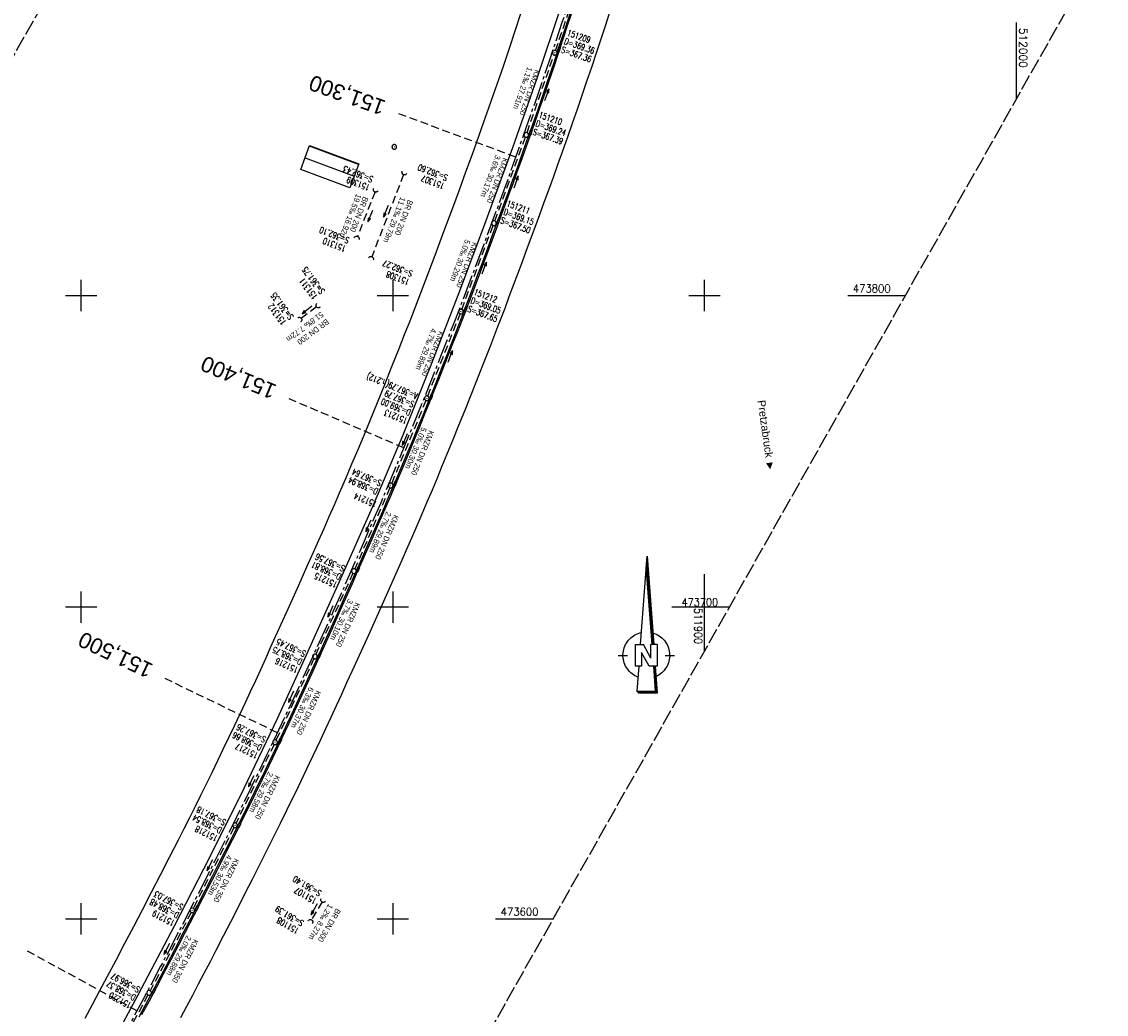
# Model space of a CAD drawing. Extents: x 511324 to 512029, y 473109 to 474055.
# Tile 5 of 6: x 511681 to 512029, y 473569 to 473888. Entities that reach past the tile are written whole.
import ezdxf
from ezdxf.enums import TextEntityAlignment as Align

# ---------------------------------------------------------------- set-up
doc = ezdxf.new("R2010")
doc.units = 0
doc.header["$LTSCALE"] = 10
doc.header["$MEASUREMENT"] = 0
for name, pattern in [('ACHSE', [5.5, 4, -0.5, 0.5, -0.5]), ('LT00', [0]), ('LT14', [0.6, 0.5, -0.1]), ('LT17', [0.15, 0.1, -0.05]), ('STRICHLINIE2', [0.375, 0.25, -0.125])]:
    doc.linetypes.add(name, pattern=pattern)
doc.layers.get('0').update_dxf_attribs({"linetype": 'LT00'})
for name, color, linetype in [('-AX-020', 250, 'ACHSE'), ('-Halt-Pfeil', 4, 'LT00'), ('-Haltung', 7, 'STRICHLINIE2'), ('-Haltungsbeschriftung', 140, 'LT00'), ('-Schachtbeschriftung', 5, 'LT00'), ('-ST-20', 30, 'LT17'), ('1401', 7, 'Continuous'), ('DFK_BEB_SCHR', 254, 'LT00'), ('DFK_BEBAUUNG', 250, 'LT00'), ('ORTSRICHTUNG', 7, 'Continuous'), ('V92_AFBR_BAB', 250, 'LT00'), ('V92_KA_PRUF', 182, 'LT00'), ('V92_RASTER', 250, 'LT00'), ('V92_RINNE', 182, 'LT00'), ('V92_SINKK', 182, 'LT00'), ('V92_UK_DURCH', 182, 'LT00')]:
    doc.layers.add(name, color=color, linetype=linetype)
doc.layers.add('-BLATT_92-RAND', color=7, linetype='LT14', plot=False)
doc.styles.add('Beschrift', font='ARIAL.TTF')
doc.styles.add('Haltungsbeschriftung', font='ARIAL.TTF', dxfattribs={"width": 0.75})
doc.styles.add('schachtbeschriftung', font='romans.shx', dxfattribs={"width": 0.75, "height": 2})
doc.styles.get("Standard").update_dxf_attribs({"font": 'romans.shx'})

# ---------------------------------------------------------------- blocks, each defined once
blk = doc.blocks.new('SYMB1401')
at = {"layer": '1401'}
for p, q in [((-2.1, -28.35), (0, 0)), ((0, 0), (2.15, -28.35)), ((1.65, -28.35), (-0.25, -3.35)), ((1.7, -28.35), (-0.22, -3.01)), ((1.75, -28.35), (-0.2, -2.68)), ((1.8, -28.35), (-0.17, -2.34)), ((1.85, -28.35), (-0.15, -2.01)), ((1.9, -28.35), (-0.12, -1.68)), ((1.95, -28.35), (-0.1, -1.34)), ((2, -28.35), (-0.07, -1.01)), ((2.05, -28.35), (-0.05, -0.67)), ((2.1, -28.35), (-0.02, -0.34)), ((-3.75, -35.35), (-3.75, -28.35)), ((-3.75, -28.35), (-1.2, -28.35)), ((0.7, -35.35), (-1.75, -30.9)), ((-1.75, -30.9), (-1.75, -35.35)), ((1.25, -32.8), (-1.2, -28.35)), ((1.25, -32.8), (1.25, -28.35)), ((3.25, -28.35), (1.25, -28.35)), ((3.25, -28.35), (3.25, -35.35)), ((-9.25, -31.85), (-6.25, -31.85)), ((5.75, -31.85), (8.75, -31.85)), ((-1.75, -35.35), (-3.75, -35.35)), ((-2.65, -35.35), (-3.25, -43.35)), ((3.25, -35.35), (0.7, -35.35)), ((2.75, -43.35), (2.15, -35.35)), ((2.8, -43.4), (2.2, -35.35)), ((3.3, -43.85), (2.65, -35.35)), ((-3.25, -43.35), (2.75, -43.35)), ((-3.2, -43.4), (2.8, -43.4))]:
    blk.add_line(p, q, dxfattribs=at)
for points in [[(-7.74, -32.11), (-7.75, -31.56), (-7.7, -31.01), (-7.62, -30.47), (-7.51, -29.93), (-7.35, -29.4), (-7.15, -28.89), (-6.92, -28.39), (-6.65, -27.91), (-6.34, -27.45), (-6.01, -27.02), (-5.64, -26.61), (-5.24, -26.23), (-4.82, -25.88), (-4.37, -25.56), (-3.9, -25.28), (-3.41, -25.03), (-2.9, -24.81), (-2.38, -24.64), (-1.85, -24.5)], [(1.85, -24.65), (2.37, -24.82), (2.88, -25.03), (3.37, -25.28), (3.85, -25.57), (4.3, -25.88), (4.72, -26.23), (5.12, -26.61), (5.49, -27.02), (5.83, -27.45), (6.13, -27.91), (6.41, -28.39), (6.64, -28.89), (6.84, -29.4), (7, -29.93), (7.12, -30.47), (7.2, -31.01), (7.24, -31.56), (7.25, -32.11)], [(-2.9, -38.85), (-3.41, -38.64), (-3.9, -38.39), (-4.37, -38.1), (-4.81, -37.78), (-5.24, -37.43), (-5.64, -37.05), (-6, -36.64), (-6.34, -36.21), (-6.64, -35.75), (-6.91, -35.27), (-7.15, -34.78), (-7.35, -34.26), (-7.5, -33.74), (-7.62, -33.2), (-7.7, -32.66), (-7.74, -32.11)], [(7.25, -32.11), (7.21, -32.66), (7.13, -33.21), (7.01, -33.74), (6.85, -34.27), (6.65, -34.78), (6.42, -35.28), (6.15, -35.76), (5.84, -36.22), (5.5, -36.66), (5.13, -37.07), (4.74, -37.45), (4.31, -37.8), (3.86, -38.12), (3.39, -38.4), (2.9, -38.65)], [(-3.15, -43.45), (2.85, -43.45), (2.25, -35.35)], [(-3.1, -43.5), (2.9, -43.5), (2.3, -35.35)], [(-3.05, -43.55), (2.95, -43.55), (2.35, -35.35)], [(-3, -43.6), (3, -43.6), (2.4, -35.35)], [(-2.95, -43.65), (3.05, -43.65), (2.45, -35.35)], [(-2.9, -43.7), (3.1, -43.7), (2.5, -35.35)], [(-2.85, -43.75), (3.15, -43.75), (2.55, -35.35)], [(-2.8, -43.8), (3.2, -43.8), (2.6, -35.35)], [(-2.78, -43.82), (3.25, -43.82), (2.62, -35.35)], [(-3.25, -43.35), (-2.75, -43.85), (3.3, -43.85)]]:
    blk.add_lwpolyline(points, dxfattribs=at)
blk = doc.blocks.new('SYMB0652')
at = {"color": 0, "linetype": 'ByBlock'}
blk.add_lwpolyline([(-0.15, -0.075), (0.15, -0.075), (0.15, 0.075), (-0.15, 0.075), (-0.15, -0.075)], dxfattribs=at)
blk = doc.blocks.new('SYMB0003')
at = {"color": 0, "linetype": 'ByBlock'}
for p, q in [((-0.015712, 0), (0.010166, 0.012015)), ((0, -0.021257), (-0.015712, 0)), ((0.010166, 0.012015), (0, -0.021257))]:
    blk.add_line(p, q, dxfattribs=at)
for points in [[(-0.031395, 0.499013), (-0.093691, 0.491144), (-0.154509, 0.475528), (-0.21289, 0.452414), (-0.267913, 0.422164), (-0.318712, 0.385257), (-0.364484, 0.342274), (-0.404509, 0.293893), (-0.438154, 0.240877), (-0.464888, 0.184062), (-0.484292, 0.124345), (-0.496058, 0.062667), (-0.5, 0)], [(-0.5, 0), (-0.496058, -0.062667), (-0.484292, -0.124345), (-0.464888, -0.184062), (-0.438154, -0.240877), (-0.404509, -0.293893), (-0.364485, -0.342274), (-0.318712, -0.385257), (-0.267914, -0.422164), (-0.21289, -0.452414), (-0.154509, -0.475529), (-0.093691, -0.491144), (-0.031395, -0.499014), (0.031395, -0.499014)], [(0.5, 0), (0.496057, 0.062667), (0.484292, 0.124345), (0.464888, 0.184062), (0.438153, 0.240877), (0.404509, 0.293893), (0.364484, 0.342274), (0.318712, 0.385257), (0.267913, 0.422164), (0.21289, 0.452414), (0.154509, 0.475528), (0.093691, 0.491144), (0.031395, 0.499013), (-0.031395, 0.499013)], [(0.031395, -0.499014), (0.093691, -0.491144), (0.154509, -0.475529), (0.21289, -0.452414), (0.267914, -0.422164), (0.318712, -0.385257), (0.364485, -0.342274), (0.404509, -0.293893), (0.438154, -0.240877), (0.464889, -0.184062), (0.484292, -0.124345), (0.496058, -0.062667), (0.5, 0)]]:
    blk.add_lwpolyline(points, dxfattribs=at)
blk = doc.blocks.new('SYMB1107')
at = {"color": 0, "linetype": 'ByBlock'}
for points in [[(-0.2, 0), (-0.196157, 0.039018), (-0.184776, 0.076537), (-0.166294, 0.111114), (-0.141421, 0.141421), (-0.111114, 0.166294), (-0.076537, 0.184776), (-0.039018, 0.196157), (0, 0.2)], [(0, 0.2), (0.039018, 0.196157), (0.076537, 0.184776), (0.111114, 0.166294), (0.141421, 0.141421), (0.166294, 0.111114), (0.184776, 0.076537), (0.196157, 0.039018), (0.2, 0)]]:
    blk.add_lwpolyline(points, dxfattribs=at)
blk = doc.blocks.new('SYMB0070')
at = {"color": 0, "linetype": 'ByBlock'}
for p, q in [((-0.5, 0), (0.2, 0)), ((0.5, 0), (0.2, 0.1)), ((0.2, 0.1), (0.2, 0)), ((0.468, 0), (0.21, 0.086)), ((0.21, 0.086), (0.21, -0.086)), ((0.21, -0.086), (0.468, 0)), ((0.22, -0.072), (0.437, 0)), ((0.23, -0.058), (0.405, 0)), ((0.24, -0.045), (0.374, 0)), ((0.342, 0), (0.25, 0.031)), ((0.25, 0.031), (0.25, -0.031)), ((0.25, -0.031), (0.342, 0)), ((0.26, -0.017), (0.31, 0)), ((0.27, -0.003), (0.279, 0))]:
    blk.add_line(p, q, dxfattribs=at)
for points in [[(0.2, 0), (0.2, -0.1), (0.5, 0)], [(0.437, 0), (0.22, 0.072), (0.22, -0.072)], [(0.405, 0), (0.23, 0.058), (0.23, -0.058)], [(0.374, 0), (0.24, 0.045), (0.24, -0.045)], [(0.31, 0), (0.26, 0.017), (0.26, -0.017)], [(0.279, 0), (0.27, 0.003), (0.27, -0.003)]]:
    blk.add_lwpolyline(points, dxfattribs=at)

msp = doc.modelspace()

# ---------------------------------------------------------------- linework, layer by layer
at = {"layer": '-AX-020', "ltscale": 0.2, "flags": 128}
msp.add_lwpolyline([(511886.44, 473994.57), (511883.7, 473984.53), (511880.29, 473972.33), (511876.8, 473960.15), (511873.23, 473947.99), (511869.59, 473935.86), (511865.87, 473923.74), (511862.08, 473911.66), (511858.21, 473899.59), (511854.26, 473887.55), (511850.24, 473875.54), (511846.14, 473863.55), (511841.96, 473851.59), (511837.71, 473839.65), (511833.39, 473827.75), (511828.99, 473815.86), (511824.51, 473804.01), (511819.96, 473792.19), (511815.33, 473780.39), (511810.64, 473768.63), (511805.86, 473756.89), (511801.02, 473745.18), (511796.09, 473733.51), (511791.1, 473721.87), (511786.03, 473710.25), (511780.89, 473698.68), (511775.67, 473687.13), (511770.39, 473675.61), (511765.03, 473664.13), (511759.6, 473652.69), (511754.09, 473641.28), (511748.51, 473629.9), (511742.87, 473618.56), (511737.15, 473607.25), (511731.36, 473595.99), (511725.49, 473584.75), (511719.56, 473573.56), (511713.56, 473562.4), (511707.48, 473551.28), (511701.34, 473540.2), (511695.13, 473529.16), (511688.84, 473518.16), (511682.49, 473507.2), (511676.07, 473496.28), (511669.58, 473485.39), (511663.02, 473474.55), (511656.39, 473463.76), (511649.7, 473453), (511642.94, 473442.29), (511636.1, 473431.62), (511629.21, 473420.99), (511622.24, 473410.41), (511615.21, 473399.87), (511608.11, 473389.37), (511600.95, 473378.92), (511593.72, 473368.52), (511586.42, 473358.16), (511579.06, 473347.85), (511571.64, 473337.58), (511564.15, 473327.36), (511556.59, 473317.19), (511548.97, 473307.07), (511541.29, 473297), (511533.54, 473286.97), (511525.74, 473276.99), (511517.86, 473267.07), (511509.93, 473257.19), (511501.93, 473247.36), (511493.87, 473237.58), (511485.75, 473227.86), (511477.57, 473218.19), (511475.55, 473215.81), (511467.29, 473206.2), (511458.98, 473196.64), (511450.61, 473187.13), (511445.43, 473181.31)], dxfattribs=at)
at = {"layer": '-BLATT_92-RAND'}
msp.add_lwpolyline([(511779.03, 474055.25), (511324.06, 473249.87), (511573.95, 473108.71), (512028.91, 473914.09), (511779.03, 474055.25)], dxfattribs=at)
at = {"layer": '-Haltung'}
for p, q in [((511852.17, 473878.62), (511861.54, 473905.67)), ((511843.06, 473852.24), (511851.68, 473877.21)), ((511832.68, 473823.91), (511842.56, 473850.83)), ((511803.45, 473838.82), (511793.23, 473812.44)), ((511794.27, 473833.29), (511788.63, 473818.94)), ((511822.11, 473795.53), (511832.16, 473822.51)), ((511775.54, 473796.39), (511770.56, 473792.66)), ((511811.18, 473767.71), (511821.58, 473794.13)), ((511810.62, 473766.32), (511799.6, 473739.71)), ((511799.02, 473738.33), (511787.8, 473712.25)), ((511787.19, 473710.88), (511775.31, 473684.86)), ((511774.68, 473683.5), (511762.52, 473657.32)), ((511761.88, 473655.96), (511749.68, 473630.66)), ((511749.02, 473629.32), (511735.97, 473603.38)), ((511777.32, 473605.43), (511773.89, 473599.59)), ((511735.29, 473602.05), (511722.14, 473576.9)), ((511721.43, 473575.58), (511708.03, 473550.76))]:
    msp.add_line(p, q, dxfattribs=at)
at = {"layer": '-ST-20', "ltscale": 2.5}
for p, q in [((511839.41, 473844.41), (511801.89, 473858.3)), ((511803.47, 473751.1), (511766.7, 473766.87)), ((511762.93, 473659.7), (511726.9, 473677.08)), ((511717.89, 473570.43), (511682.77, 473589.61))]:
    msp.add_line(p, q, dxfattribs=at)
at = {"layer": 'DFK_BEB_SCHR'}
for p, q in [((511788.99, 473842.08), (511773.25, 473847.94)), ((511771.85, 473844.19), (511787.59, 473838.34)), ((511786.18, 473834.59), (511770.45, 473840.44))]:
    msp.add_line(p, q, dxfattribs=at)
at = {"layer": 'DFK_BEBAUUNG'}
msp.add_polyline3d([(511786.18, 473834.58, 0), (511770.45, 473840.43, 0), (511773.3, 473848.08, 0), (511789.05, 473842.23, 0), (511786.18, 473834.58, 0)], dxfattribs=at)
at = {"layer": 'V92_AFBR_BAB'}
for points in [[(511876.26, 473965.65), (511869.1, 473941.36), (511860.86, 473914.65), (511853.85, 473892.63), (511846.18, 473869.61), (511838.4, 473847.37), (511829.85, 473823.94), (511821.4, 473801.35), (511812.44, 473778.18), (511803.15, 473755.18), (511793.37, 473731.98), (511783.24, 473709.08), (511772.74, 473685.72), (511762.84, 473664.11), (511752.15, 473641.82), (511741.13, 473619.64), (511729.86, 473597.66), (511718.19, 473575.49), (511706.37, 473553.54)], [(511701.23, 473568.08), (511703.62, 473572.52), (511706, 473576.96), (511708.37, 473581.41), (511711.21, 473586.77), (511714.04, 473592.13), (511716.86, 473597.5), (511719.66, 473602.88), (511722.56, 473608.49), (511725.45, 473614.1), (511728.33, 473619.73), (511731.19, 473625.35), (511733.01, 473628.94), (511734.82, 473632.52), (511736.62, 473636.11), (511738.41, 473639.71), (511740.19, 473643.31), (511741.97, 473646.91), (511745.6, 473654.4), (511749.19, 473661.91), (511752.73, 473669.45), (511754.36, 473672.95), (511755.98, 473676.46), (511757.59, 473679.98), (511759.19, 473683.49), (511760.79, 473687.01), (511762.38, 473690.54), (511765.88, 473698.3), (511769.38, 473706.08), (511772.86, 473713.86), (511774.55, 473717.65), (511776.23, 473721.45), (511777.91, 473725.24), (511779.59, 473729.04), (511781.25, 473732.85), (511782.9, 473736.66), (511784.89, 473741.29), (511786.86, 473745.93), (511788.82, 473750.58), (511790.76, 473755.23), (511792.69, 473759.89), (511795.05, 473765.66), (511797.39, 473771.43), (511799.71, 473777.21), (511802.01, 473783), (511803.76, 473787.45), (511805.5, 473791.91), (511807.22, 473796.37), (511808.94, 473800.84), (511810.65, 473805.31), (511813.53, 473812.91), (511816.38, 473820.52), (511819.22, 473828.13), (511821.33, 473833.88), (511823.44, 473839.64), (511825.53, 473845.4), (511827.6, 473851.17), (511829.22, 473855.7), (511830.83, 473860.24), (511832.42, 473864.79), (511834, 473869.33), (511835.56, 473873.89), (511837.43, 473879.41), (511839.28, 473884.94), (511841.11, 473890.48)], [(511869.73, 473891.54), (511868.19, 473886.78), (511866.7, 473882.24), (511865.2, 473877.71), (511863.68, 473873.18), (511862.15, 473868.65), (511860.61, 473864.13), (511859.09, 473859.67), (511857.55, 473855.22), (511856, 473850.77), (511854.44, 473846.33), (511852.86, 473841.89), (511851.41, 473837.87), (511849.96, 473833.85), (511848.49, 473829.84), (511847.02, 473825.83), (511845.54, 473821.82), (511844.06, 473817.81), (511842.71, 473814.15), (511841.35, 473810.49), (511839.99, 473806.83), (511838.62, 473803.18), (511837.25, 473799.52), (511835.88, 473795.87), (511833.61, 473789.92), (511831.32, 473783.97), (511829.01, 473778.03), (511826.67, 473772.1), (511824.83, 473767.48), (511822.98, 473762.86), (511821.11, 473758.25), (511819.23, 473753.64), (511817.34, 473749.04), (511815.75, 473745.2), (511814.16, 473741.36), (511812.56, 473737.53), (511810.95, 473733.7), (511809.32, 473729.88), (511807.69, 473726.07), (511806, 473722.16), (511804.3, 473718.27), (511802.58, 473714.37), (511800.86, 473710.49), (511799.13, 473706.6), (511797.39, 473702.72), (511792.14, 473691.04), (511786.85, 473679.38), (511785.16, 473675.68), (511783.47, 473671.98), (511781.77, 473668.28), (511780.07, 473664.59), (511778.35, 473660.9), (511776.63, 473657.22), (511773.13, 473649.79), (511769.58, 473642.39), (511766, 473635.01), (511763.79, 473630.53), (511761.58, 473626.05), (511759.35, 473621.57), (511757.11, 473617.11), (511754.86, 473612.65), (511752.54, 473608.08), (511750.21, 473603.51), (511747.88, 473598.95), (511745.54, 473594.39), (511743.19, 473589.84), (511741.33, 473586.22), (511739.45, 473582.61), (511737.57, 473579), (511735.69, 473575.4), (511733.79, 473571.8), (511731.88, 473568.21)]]:
    msp.add_lwpolyline(points, dxfattribs=at)
at = {"layer": 'V92_RASTER'}
for p, q in [((512000, 473887.61), (512000, 473862.91)), ((511700, 473795), (511700, 473805)), ((511800, 473805), (511800, 473795)), ((511900, 473795), (511900, 473805)), ((511695, 473800), (511705, 473800)), ((511795, 473800), (511805, 473800)), ((511895, 473800), (511905, 473800)), ((511945.96, 473800), (511964.46, 473800)), ((511900, 473685.89), (511900, 473710.59)), ((511700, 473695), (511700, 473705)), ((511800, 473705), (511800, 473695)), ((511705, 473700), (511695, 473700)), ((511805, 473700), (511795, 473700)), ((511907.97, 473700), (511889.47, 473700)), ((511700, 473595), (511700, 473605)), ((511800, 473605), (511800, 473595)), ((511695, 473600), (511705, 473600)), ((511795, 473600), (511805, 473600)), ((511832.98, 473600), (511851.48, 473600))]:
    msp.add_line(p, q, dxfattribs=at)
at = {"layer": 'V92_RINNE'}
for points in [[(511857.18, 473891.58), (511855.31, 473885.83), (511853.41, 473880.07), (511851.49, 473874.33), (511849.56, 473868.59), (511848.02, 473864.1), (511846.48, 473859.61), (511844.91, 473855.13), (511843.34, 473850.65), (511841.74, 473846.17), (511840.54, 473842.82), (511839.32, 473839.47), (511838.1, 473836.12), (511836.87, 473832.77), (511835.64, 473829.43), (511834.4, 473826.08), (511833.17, 473822.74), (511831.98, 473819.52), (511830.79, 473816.29), (511829.6, 473813.07), (511828.4, 473809.85), (511827.2, 473806.63), (511826, 473803.41), (511824.79, 473800.19), (511823.31, 473796.31), (511821.82, 473792.42), (511820.32, 473788.54), (511818.81, 473784.67), (511817.29, 473780.8), (511815.76, 473776.93), (511814.23, 473773.08), (511812.7, 473769.23), (511811.15, 473765.38), (511809.6, 473761.54), (511808.04, 473757.7), (511806.46, 473753.87), (511804.53, 473749.23), (511802.58, 473744.59), (511800.62, 473739.96), (511798.64, 473735.34), (511796.64, 473730.72), (511794.97, 473726.87), (511793.28, 473723.03), (511791.59, 473719.18), (511789.9, 473715.34), (511788.19, 473711.51), (511786.49, 473707.67), (511784.4, 473702.98), (511782.31, 473698.28), (511780.21, 473693.59), (511778.11, 473688.91), (511776, 473684.22), (511774.04, 473679.89), (511772.07, 473675.56), (511770.09, 473671.24), (511768.1, 473666.92), (511766.09, 473662.61), (511762.62, 473655.23), (511759.1, 473647.88), (511755.53, 473640.55), (511753.68, 473636.78), (511751.82, 473633.03), (511749.95, 473629.28), (511748.07, 473625.53), (511746.19, 473621.78), (511744.3, 473618.04), (511742.05, 473613.61), (511739.8, 473609.18), (511737.54, 473604.76), (511735.26, 473600.34), (511732.98, 473595.93), (511730.11, 473590.41), (511727.23, 473584.9), (511724.33, 473579.4), (511721.41, 473573.91), (511718.44, 473568.38)], [(511719.5, 473569.28), (511721.88, 473573.72), (511724.22, 473578.13), (511726.55, 473582.54), (511728.86, 473586.95), (511731.17, 473591.38), (511733.47, 473595.81), (511736.31, 473601.32), (511739.14, 473606.83), (511741.97, 473612.36), (511744.78, 473617.89), (511746.67, 473621.63), (511748.57, 473625.37), (511750.45, 473629.12), (511752.32, 473632.88), (511754.19, 473636.64), (511756.04, 473640.4), (511758.18, 473644.81), (511760.3, 473649.22), (511762.41, 473653.64), (511764.5, 473658.07), (511766.58, 473662.5), (511769.07, 473667.87), (511771.55, 473673.25), (511774.01, 473678.63), (511776.46, 473684.02), (511778.58, 473688.72), (511780.7, 473693.43), (511782.8, 473698.14), (511784.9, 473702.85), (511787, 473707.57), (511788.69, 473711.39), (511790.39, 473715.22), (511792.08, 473719.05), (511793.76, 473722.88), (511795.44, 473726.72), (511797.1, 473730.55), (511799.1, 473735.18), (511801.08, 473739.82), (511803.05, 473744.46), (511804.99, 473749.11), (511806.93, 473753.77), (511808.5, 473757.61), (511810.07, 473761.46), (511811.62, 473765.31), (511813.17, 473769.16), (511814.71, 473773.01), (511816.24, 473776.87), (511817.77, 473780.74), (511819.29, 473784.61), (511820.81, 473788.48), (511822.31, 473792.35), (511823.8, 473796.23), (511825.29, 473800.11), (511826.7, 473803.84), (511828.1, 473807.57), (511829.49, 473811.31), (511830.87, 473815.05), (511832.26, 473818.79), (511833.64, 473822.53), (511834.88, 473825.9), (511836.12, 473829.26), (511837.35, 473832.62), (511838.58, 473835.99), (511839.81, 473839.36), (511841.03, 473842.73), (511842.24, 473846.1), (511843.83, 473850.58), (511845.41, 473855.07), (511846.97, 473859.56), (511848.52, 473864.05), (511850.05, 473868.55), (511851.6, 473873.14), (511853.14, 473877.73), (511854.67, 473882.33), (511856.18, 473886.93), (511857.69, 473891.54)]]:
    msp.add_lwpolyline(points, dxfattribs=at)

# ---------------------------------------------------------------- block references
at = {"layer": '-Halt-Pfeil', "yscale": 4.000000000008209, "zscale": 4}
for p, xscale, rotation in [((511849.43, 473864.43), 4.000000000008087, 70.94223257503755), ((511839.56, 473836.47), 3.999999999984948, 69.85274257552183), ((511792.72, 473825.45), 3.999999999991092, 248.5544525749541), ((511797.74, 473827.01), 4.000000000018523, 248.8126125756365), ((511829.34, 473808.86), 3.999999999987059, 69.57276257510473), ((511772.45, 473795.33), 4.000000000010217, 216.8435425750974), ((511818.45, 473780.5), 3.999999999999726, 68.50846257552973), ((511803.8, 473753.75), 4.000000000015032, 247.5173125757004), ((511792.11, 473726.04), 3.999999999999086, 246.7183025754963), ((511779.96, 473698.64), 4.000000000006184, 245.4534225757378), ((511767.31, 473671.18), 4.000000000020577, 245.0779225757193), ((511754.5, 473644.1), 4.000000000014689, 244.2681625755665), ((511741.22, 473617.15), 4.000000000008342, 243.2943525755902), ((511774.74, 473603.02), 3.999999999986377, 239.5128825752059), ((511727.44, 473590.29), 4.00000000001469, 242.3949125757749)]:
    msp.add_blockref('SYMB0070', p, dxfattribs=dict(at, xscale=xscale, rotation=rotation))
at = {"layer": '1401'}
msp.add_blockref('SYMB1401', (511881.57, 473716.38), dxfattribs=at)
at = {"layer": 'V92_KA_PRUF', "xscale": 1.500000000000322, "yscale": 1.500000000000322, "zscale": 1.5, "rotation": 240.5376025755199}
for p in [(511851.93, 473877.91), (511842.81, 473851.53), (511832.42, 473823.21), (511821.85, 473794.82), (511810.9, 473767.01), (511799.32, 473739.02), (511787.5, 473711.56), (511775, 473684.18), (511762.2, 473656.64), (511749.36, 473629.99), (511735.63, 473602.71), (511721.79, 473576.23)]:
    msp.add_blockref('SYMB0003', p, dxfattribs=at)
at = {"layer": 'V92_KA_PRUF', "color": 1, "xscale": 1.500000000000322, "yscale": 1.500000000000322, "zscale": 1.5, "rotation": 240.5376025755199}
msp.add_blockref('SYMB0003', (511800.46, 473847.68), dxfattribs=at)
at = {"layer": 'V92_SINKK', "zscale": 4.5}
for p, xscale, yscale, rotation in [((511853.28, 473878.9), 4.500000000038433, 4.499999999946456, 71.76493507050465), ((511844.17, 473852.2), 4.499999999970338, 4.500000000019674, 70.82235463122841), ((511833.82, 473823.82), 4.500000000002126, 4.4999999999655, 69.78284578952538), ((511823.24, 473795.43), 4.500000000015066, 4.499999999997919, 69.10756057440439), ((511812.3, 473767.54), 4.499999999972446, 4.499999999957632, 68.24072930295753), ((511800.69, 473739.57), 4.500000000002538, 4.500000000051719, 67.06023004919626), ((511788.78, 473712.19), 4.500000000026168, 4.499999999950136, 66.20002987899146), ((511776.44, 473684.61), 4.499999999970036, 4.499999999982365, 65.70567645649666), ((511763.79, 473657.06), 4.500000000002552, 4.500000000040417, 64.90232328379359), ((511750.66, 473630.04), 4.50000000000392, 4.500000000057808, 63.63272931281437), ((511737.03, 473603.25), 4.49999999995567, 4.499999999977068, 62.93976087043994), ((511723.25, 473576.77), 4.499999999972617, 4.5000000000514, 62.17135869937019)]:
    msp.add_blockref('SYMB0652', p, dxfattribs=dict(at, xscale=xscale, yscale=yscale, rotation=rotation))
at = {"layer": 'V92_UK_DURCH', "zscale": 4}
for p, xscale, yscale, rotation in [((511803.72, 473839.52), 4.000000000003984, 4.00000000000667, 155.6444237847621), ((511794.55, 473833.99), 4.000000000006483, 4.000000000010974, 150.5342761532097), ((511788.36, 473818.24), 4.000000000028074, 4.000000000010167, 336.9849184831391), ((511792.96, 473811.74), 4.000000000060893, 3.999999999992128, 338.0600030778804), ((511776.14, 473796.84), 4.0000000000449, 3.999999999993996, 127.9971804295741), ((511769.96, 473792.21), 3.999999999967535, 4.000000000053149, 304.7907119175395), ((511777.7, 473606.07), 3.999999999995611, 4.00000000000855, 151.4219392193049), ((511773.51, 473598.95), 4.000000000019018, 3.999999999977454, 327.4694267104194)]:
    msp.add_blockref('SYMB1107', p, dxfattribs=dict(at, xscale=xscale, yscale=yscale, rotation=rotation))

# ---------------------------------------------------------------- texts
at = {"layer": '-Haltungsbeschriftung', "style": 'Haltungsbeschriftung', "width": 0.75}
for s, rotation, p in [('1.1‰ 27.91m', 250.9422, (511843.17, 473873.46)), ('KMZR DN 250', 250.9422, (511845.58, 473872.63)), ('3.6‰ 30.17m', 249.8527, (511832.96, 473845.24)), ('KMZR DN 250', 249.8527, (511835.36, 473844.36)), ('19.5‰ 16.92m', 248.5545, (511788.28, 473832.78)), ('BR DN 200', 248.5545, (511790.51, 473831.9)), ('11.1‰ 29.79m', 248.8126, (511802.47, 473831.77)), ('BR DN 200', 248.8126, (511804.85, 473830.84)), ('5.0‰ 30.29m', 249.5728, (511823.24, 473818.13)), ('KMZR DN 250', 249.5728, (511825.64, 473817.24)), ('51.8‰ 7.72m', 216.8435, (511776.89, 473794.91)), ('BR DN 200', 216.8435, (511778.62, 473792.6)), ('4.7‰ 29.89m', 248.5085, (511812.43, 473789.65)), ('KMZR DN 250', 248.5085, (511814.81, 473788.71)), ('5.0‰ 30.30m', 247.5173, (511809.25, 473757.87)), ('KMZR DN 250', 247.5173, (511811.62, 473756.89)), ('2.7‰ 29.89m', 246.7183, (511797.96, 473730.82)), ('KMZR DN 250', 246.7183, (511800.31, 473729.81)), ('3.7‰ 30.10m', 245.4534, (511785.66, 473702.74)), ('KMZR DN 250', 245.4534, (511787.99, 473701.68)), ('6.3‰ 30.37m', 245.0779, (511773.11, 473674.52)), ('KMZR DN 250', 245.0779, (511775.43, 473673.44)), ('2.7‰ 29.58m', 244.2682, (511760.02, 473647.32)), ('KMZR DN 250', 244.2682, (511762.33, 473646.21)), ('4.9‰ 30.53m', 243.2944, (511746.92, 473620.69)), ('KMZR DN 350', 243.2944, (511749.21, 473619.54)), ('1.2‰ 8.27m', 239.5129, (511779.36, 473604.94)), ('BR DN 300', 239.5129, (511781.84, 473603.48)), ('2.0‰ 29.88m', 242.3949, (511733.87, 473594.79)), ('KMZR DN 350', 242.3949, (511736.14, 473593.6))]:
    msp.add_text(s, height=1.8, rotation=rotation, dxfattribs=at).set_placement(p)
at = {"layer": '-Schachtbeschriftung', "style": 'schachtbeschriftung', "width": 0.75}
for s, rotation, p in [('151209', 340.8928, (511855.71, 473883.49)), ('D=369.36', 340.8928, (511854.77, 473880.77)), ('S=367.36', 340.8928, (511853.83, 473878.05)), ('151210', 340.9422, (511846.59, 473857.12)), ('D=369.24', 340.9422, (511845.65, 473854.39)), ('S=367.39', 340.9422, (511844.71, 473851.67)), ('S=362.43', 158.5544, (511793.86, 473838.05)), ('S=362.60', 158.8126, (511817.84, 473838.58)), ('151309', 158.5544, (511792.81, 473835.37)), ('151307', 158.8126, (511816.8, 473835.89)), ('151211', 339.8527, (511836.31, 473828.72)), ('D=369.15', 339.8527, (511835.32, 473826.02)), ('S=367.50', 339.8527, (511834.33, 473823.31)), ('S=362.10', 158.5544, (511786.24, 473818.45)), ('151310', 158.5544, (511785.19, 473815.77)), ('S=362.27', 158.8126, (511806.56, 473807.81)), ('151311', 126.8435, (511776.01, 473799.67)), ('S=361.75', 126.8435, (511778.32, 473801.4)), ('151308', 158.8126, (511805.52, 473805.13)), ('151212', 339.5728, (511825.76, 473800.31)), ('S=361.35', 126.8435, (511768.31, 473793.17)), ('D=369.05', 339.5728, (511824.76, 473797.62)), ('151312', 126.8435, (511766.01, 473791.44)), ('S=367.65', 339.5728, (511823.75, 473794.92)), ('A=367.79(n.212)', 157.5173, (511808.2, 473768.52)), ('S=367.79', 157.5173, (511807.1, 473765.86)), ('D=369.00', 157.5173, (511806, 473763.2)), ('151213', 157.5173, (511804.9, 473760.54)), ('S=367.64', 156.7183, (511796.62, 473740.56)), ('D=368.94', 156.7183, (511795.48, 473737.91)), ('151214', 156.7183, (511795.14, 473733.73)), ('S=367.56', 155.4534, (511784.81, 473713.14)), ('D=368.81', 155.4534, (511783.61, 473710.52)), ('151215', 155.4534, (511782.41, 473707.9)), ('D=368.75', 155.0779, (511771.09, 473683.16)), ('S=367.45', 155.0779, (511772.3, 473685.77)), ('151216', 155.0779, (511769.87, 473680.55)), ('D=368.66', 154.2682, (511758.25, 473655.66)), ('S=367.26', 154.2682, (511759.5, 473658.26)), ('151217', 154.2682, (511757, 473653.07)), ('S=367.18', 153.2944, (511746.66, 473631.64)), ('D=368.54', 153.2944, (511745.37, 473629.07)), ('151218', 153.2944, (511744.07, 473626.49)), ('S=361.40', 149.5129, (511777.27, 473608.8)), ('S=367.03', 152.3949, (511732.94, 473604.39)), ('151107', 149.5129, (511775.81, 473606.31)), ('D=368.48', 152.3949, (511731.61, 473601.84)), ('S=361.39', 149.5129, (511771.62, 473599.19)), ('151219', 152.3949, (511730.27, 473599.29)), ('151108', 149.5129, (511770.16, 473596.71)), ('D=368.37', 151.6253, (511717.73, 473575.41)), ('S=366.97', 151.6253, (511719.1, 473577.94)), ('151220', 151.6253, (511716.36, 473572.87))]:
    msp.add_text(s, height=2, rotation=rotation, dxfattribs=at).set_placement(p)
at = {"layer": '-ST-20', "style": 'Beschrift'}
for s, rotation, p in [('151,300', 160.3611, (511797.2, 473860.04)), ('151,400', 157.5061, (511762.11, 473768.84)), ('151,500', 154.6503, (511722.39, 473679.25))]:
    msp.add_text(s, height=5, rotation=rotation, dxfattribs=at).set_placement(p, align=Align.MIDDLE_LEFT)
at = {"layer": 'ORTSRICHTUNG', "insert": (511918.53, 473754.84), "char_height": 2.5, "width": 24.4216, "attachment_point": 8, "rotation": 277.8958, "style": 'Beschrift'}
msp.add_mtext('Pretzabruck ►', dxfattribs=at)
at = {"layer": 'V92_RASTER'}
for s, rotation, width, p in [(' 512000', 270.0018, 1.002, (512001, 473887.61)), (' 473800', 0.0018, 0.944, (511945.96, 473801)), (' 473700', 0.0018, 0.915, (511891.05, 473700.32)), (' 511900', 270.0018, 0.9, (511896.72, 473701.31)), (' 473600', 0.0018, 0.944, (511832.98, 473601))]:
    msp.add_text(s, height=2.5, rotation=rotation, dxfattribs=dict(at, width=width)).set_placement(p)

doc.saveas('drawing.dxf')
